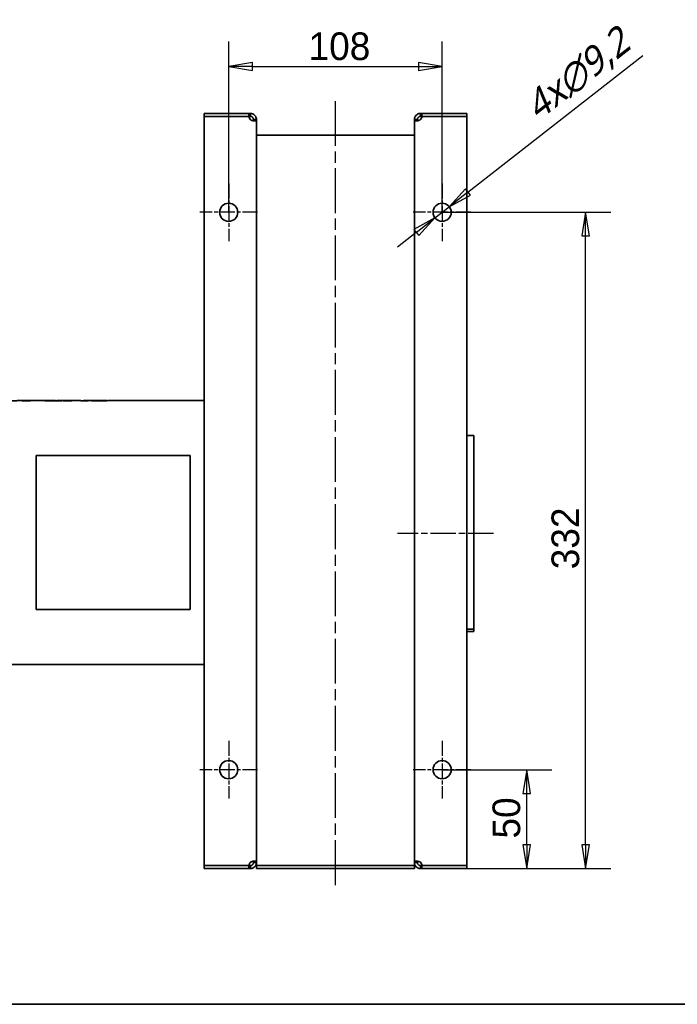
# Model space of a CAD drawing. Header units: millimetres. Extents: x 66 to 1674, y 20 to 1168.
# Tile 2 of 23: x 294 to 627, y 20 to 518. Entities that reach past the tile are written whole.
import ezdxf

# ---------------------------------------------------------------- set-up
doc = ezdxf.new("R2010")
doc.units = ezdxf.units.MM
doc.header["$LTSCALE"] = 4
doc.linetypes.add('CHAIN', pattern=[0.3543, 0.2362, -0.0295, 0.0591, -0.0295])
for name, color, linetype, lineweight, true_color in [('Krawędzie widoczne(ISO)', 7, 'Continuous', 35, 0x262659), ('Linia środkowa(ISO)', 7, 'Continuous', 25, 0x262659), ('Szkic(ISO)', 7, 'Continuous', 35, 0x262659), ('Wymiary(ISO)', 7, 'Continuous', 25, 0x262659), ('Znacznik środka(ISO)', 7, 'Continuous', 25, 0x262659)]:
    doc.layers.add(name, color=color, linetype=linetype, lineweight=lineweight, true_color=true_color)
doc.styles.add('STANDARDDużyTekst', font='txt')
doc.dimstyles.new('X.XXX mała tolerancja', dxfattribs={"dimscale": 4, "dimtxt": 3.5, "dimasz": 3, "dimexe": 3.175, "dimexo": 0, "dimgap": 0.762, "dimtad": 1, "dimtoh": 1, "dimdec": 1, "dimrnd": 1e-08, "dimtxsty": 'STANDARDDużyTekst', "dimblk": 'Filled-2', "dimcen": 0.09, "dimdle": 10, "dimclrd": 256, "dimclre": 256, "dimclrt": 7, "dimadec": 1, "dimazin": 2, "dimtfac": 0.714286, "dimtdec": 3, "dimtmove": 0, "dimatfit": 3, "dimfxl": 1, "dimtolj": 1, "dimlwd": 25, "dimlwe": 25, "dimarcsym": 0})

# ---------------------------------------------------------------- blocks, each defined once
blk = doc.blocks.new('Ramki Ramka A3')
at = {"layer": 'Szkic(ISO)'}
blk.add_line((415, 5), (25, 5), dxfattribs=at)
blk = doc.blocks.new('Filled-2')
at = {"color": 0}
for p, q in [((0, 0), (-1, 0.167)), ((-1, 0.167), (-1, -0.167)), ((-1, 0), (0, 0)), ((-1, -0.167), (0, 0))]:
    blk.add_line(p, q, dxfattribs=at)
at = {"color": 0, "flags": 128}
blk.add_lwpolyline([(-1, -0.167), (0, 0), (-1, 0.167), (-1, -0.167)], dxfattribs=at)
at = {"color": 0}
blk.add_solid([(-1, -0.167), (0, 0), (-1, 0.167), (-1, -0.167)], dxfattribs=at)
blk = doc.blocks.new('*D20')
at = {"layer": 'Defpoints', "color": 0, "linetype": 'Continuous', "transparency": 16777216}
for p in [(507.58, 494.41), (399.58, 420.69), (507.58, 420.69)]:
    blk.add_point(p, dxfattribs=at)
at = {"layer": 'Wymiary(ISO)', "color": 179, "linetype": 'Continuous', "lineweight": 25, "true_color": 0x262658, "transparency": 16777216}
for p, q in [((399.58, 420.69), (399.58, 507.11)), ((507.58, 420.69), (507.58, 507.11)), ((411.58, 494.41), (495.58, 494.41))]:
    blk.add_line(p, q, dxfattribs=at)
at = {"layer": 'Wymiary(ISO)', "color": 179, "linetype": 'Continuous', "lineweight": 25, "true_color": 0x262658, "transparency": 16777216, "xscale": 12, "yscale": 12, "zscale": 12, "rotation": 180}
blk.add_blockref('Filled-2', (399.58, 494.41), dxfattribs=at)
at = {"layer": 'Wymiary(ISO)', "color": 179, "linetype": 'Continuous', "lineweight": 25, "true_color": 0x262658, "transparency": 16777216, "xscale": 12, "yscale": 12, "zscale": 12}
blk.add_blockref('Filled-2', (507.58, 494.41), dxfattribs=at)
at = {"layer": 'Wymiary(ISO)', "color": 7, "linetype": 'Continuous', "lineweight": 25, "transparency": 16777216, "insert": (440, 511.7), "char_height": 14, "attachment_point": 1, "style": 'STANDARDDużyTekst'}
blk.add_mtext('\\A1;108', dxfattribs=at)
blk = doc.blocks.new('*D21')
at = {"layer": 'Defpoints', "color": 0, "linetype": 'Continuous', "transparency": 16777216}
for p in [(507.58, 138.69), (550.38, 138.69), (520.08, 88.69)]:
    blk.add_point(p, dxfattribs=at)
at = {"layer": 'Wymiary(ISO)', "color": 179, "linetype": 'Continuous', "lineweight": 25, "true_color": 0x262658, "transparency": 16777216}
for p, q in [((507.58, 138.69), (563.08, 138.69)), ((550.38, 100.69), (550.38, 126.69)), ((520.08, 88.69), (563.08, 88.69))]:
    blk.add_line(p, q, dxfattribs=at)
at = {"layer": 'Wymiary(ISO)', "color": 179, "linetype": 'Continuous', "lineweight": 25, "true_color": 0x262658, "transparency": 16777216, "xscale": 12, "yscale": 12, "zscale": 12}
for p, rotation in [((550.38, 138.69), 90), ((550.38, 88.69), 270)]:
    blk.add_blockref('Filled-2', p, dxfattribs=dict(at, rotation=rotation))
at = {"layer": 'Wymiary(ISO)', "color": 7, "linetype": 'Continuous', "lineweight": 25, "transparency": 16777216, "insert": (533.08, 103.86), "char_height": 14, "attachment_point": 1, "rotation": 90, "style": 'STANDARDDużyTekst'}
blk.add_mtext('\\A1;50', dxfattribs=at)
blk = doc.blocks.new('*D22')
at = {"layer": 'Defpoints', "color": 0, "linetype": 'Continuous', "transparency": 16777216}
for p in [(507.58, 420.69), (580.23, 420.69), (520.08, 88.69)]:
    blk.add_point(p, dxfattribs=at)
at = {"layer": 'Wymiary(ISO)', "color": 179, "linetype": 'Continuous', "lineweight": 25, "true_color": 0x262658, "transparency": 16777216}
for p, q in [((507.58, 420.69), (592.93, 420.69)), ((580.23, 100.69), (580.23, 408.69)), ((520.08, 88.69), (592.93, 88.69))]:
    blk.add_line(p, q, dxfattribs=at)
at = {"layer": 'Wymiary(ISO)', "color": 179, "linetype": 'Continuous', "lineweight": 25, "true_color": 0x262658, "transparency": 16777216, "xscale": 12, "yscale": 12, "zscale": 12}
for p, rotation in [((580.23, 420.69), 90), ((580.23, 88.69), 270)]:
    blk.add_blockref('Filled-2', p, dxfattribs=dict(at, rotation=rotation))
at = {"layer": 'Wymiary(ISO)', "color": 7, "linetype": 'Continuous', "lineweight": 25, "transparency": 16777216, "insert": (562.94, 240.08), "char_height": 14, "attachment_point": 1, "rotation": 90, "style": 'STANDARDDużyTekst'}
blk.add_mtext('\\A1;332', dxfattribs=at)
blk = doc.blocks.new('*D31')
at = {"layer": 'Defpoints', "color": 0, "linetype": 'Continuous', "transparency": 16777216}
for p in [(511.2, 423.52), (503.95, 417.85)]:
    blk.add_point(p, dxfattribs=at)
at = {"layer": 'Wymiary(ISO)', "color": 179, "linetype": 'Continuous', "lineweight": 25, "true_color": 0x262658, "transparency": 16777216}
for p, q in [((520.66, 430.91), (609.08, 500)), ((503.95, 417.85), (511.2, 423.52)), ((494.5, 410.46), (485.04, 403.08))]:
    blk.add_line(p, q, dxfattribs=at)
at = {"layer": 'Wymiary(ISO)', "color": 179, "linetype": 'Continuous', "lineweight": 25, "true_color": 0x262658, "transparency": 16777216, "xscale": 12, "yscale": 12, "zscale": 12}
for p, rotation in [((511.2, 423.52), 218.0055642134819), ((503.95, 417.85), 38.00556421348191)]:
    blk.add_blockref('Filled-2', p, dxfattribs=dict(at, rotation=rotation))
at = {"layer": 'Wymiary(ISO)', "color": 7, "linetype": 'Continuous', "lineweight": 25, "transparency": 16777216, "insert": (547.56, 477.65), "char_height": 14, "attachment_point": 1, "rotation": 38.0056, "style": 'STANDARDDużyTekst'}
blk.add_mtext('\\A1;\\fTrebuchet MS|b0|i1;\\H14.0000;4x∅9,2', dxfattribs=at)

msp = doc.modelspace()

# ---------------------------------------------------------------- linework, layer by layer
at = {"layer": 'Krawędzie widoczne(ISO)'}
for p, q in [((387.077, 470.685), (409.791, 470.685)), ((387.077, 469.185), (387.077, 470.685)), ((409.791, 469.185), (387.077, 469.185)), ((387.077, 469.085), (409.791, 469.085)), ((387.077, 90.285), (387.077, 469.085)), ((409.791, 470.685), (410.577, 470.685)), ((409.791, 469.185), (409.791, 470.685)), ((410.577, 469.185), (409.791, 469.185)), ((410.577, 470.685), (410.577, 469.806)), ((410.577, 469.806), (410.577, 469.185)), ((496.577, 470.685), (497.363, 470.685)), ((496.577, 469.806), (496.577, 470.685)), ((496.577, 469.185), (496.577, 469.806)), ((497.363, 469.185), (496.577, 469.185)), ((497.363, 470.685), (520.077, 470.685)), ((497.363, 470.685), (497.363, 469.185)), ((520.077, 469.185), (497.363, 469.185)), ((497.363, 469.085), (520.077, 469.085)), ((520.077, 470.685), (520.077, 469.185)), ((520.077, 469.085), (520.077, 90.285)), ((412.077, 467.546), (412.077, 467.685)), ((412.077, 467.685), (412.697, 467.685)), ((412.697, 467.546), (412.077, 467.546)), ((412.697, 467.685), (413.577, 467.685)), ((413.577, 467.546), (412.697, 467.546)), ((413.577, 467.685), (413.577, 467.546)), ((413.577, 467.546), (413.577, 91.825)), ((493.577, 467.546), (493.577, 467.685)), ((493.577, 467.685), (494.456, 467.685)), ((493.577, 91.825), (493.577, 467.546)), ((494.456, 467.546), (493.577, 467.546)), ((494.456, 467.685), (495.077, 467.685)), ((495.077, 467.546), (494.456, 467.546)), ((495.077, 467.685), (495.077, 467.546)), ((413.577, 459.656), (493.577, 459.656)), ((294.16, 325.485), (295.854, 325.485)), ((295.072, 325.277), (295.072, 325.254)), ((297.646, 325.485), (297.646, 325.465)), ((297.661, 325.485), (299.468, 325.485)), ((298.92, 325.47), (298.92, 325.366)), ((299.165, 325.48), (299.165, 325.378)), ((301.606, 325.485), (310.954, 325.485)), ((314.615, 325.277), (306.575, 325.277)), ((307.335, 325.436), (307.335, 325.277)), ((307.335, 325.436), (307.597, 325.436)), ((307.58, 325.42), (307.58, 325.277)), ((309.631, 325.325), (309.631, 325.277)), ((311.853, 325.325), (311.853, 325.277)), ((311.968, 325.375), (311.968, 325.352)), ((313.178, 325.485), (318.598, 325.485)), ((315.121, 325.436), (315.407, 325.436)), ((315.121, 325.436), (315.121, 325.391)), ((319.288, 325.277), (315.783, 325.277)), ((315.873, 325.298), (315.873, 325.277)), ((319.615, 325.375), (319.615, 325.313)), ((319.615, 325.317), (319.655, 325.317)), ((319.786, 325.391), (319.786, 325.331)), ((320.804, 325.485), (322.227, 325.485)), ((322.914, 325.485), (324.192, 325.485)), ((328.332, 325.277), (324.762, 325.277)), ((325.489, 325.317), (325.791, 325.317)), ((325.489, 325.317), (325.489, 325.277)), ((325.791, 325.317), (325.791, 325.277)), ((326.304, 325.485), (327.767, 325.485)), ((326.706, 325.382), (326.706, 325.277)), ((327.041, 325.337), (327.041, 325.277)), ((328.334, 325.485), (330.464, 325.485)), ((330.366, 325.259), (330.097, 325.259)), ((334.713, 325.485), (330.407, 325.485)), ((330.481, 325.485), (330.481, 325.485)), ((330.783, 325.446), (330.783, 325.285)), ((330.783, 325.446), (331.044, 325.446)), ((331.044, 325.446), (331.044, 325.287)), ((334.77, 325.485), (337.849, 325.485)), ((337.981, 325.47), (337.981, 325.368)), ((340.304, 325.485), (387.077, 325.485)), ((523.577, 307.685), (520.077, 307.685)), ((523.577, 209.705), (523.577, 307.685)), ((302.077, 297.685), (302.077, 219.685)), ((380.077, 297.685), (302.077, 297.685)), ((380.077, 219.685), (380.077, 297.685)), ((302.077, 219.685), (380.077, 219.685)), ((520.077, 209.705), (523.577, 209.705)), ((523.577, 208.618), (523.577, 209.705)), ((523.577, 208.618), (520.077, 208.618)), ((286.182, 191.885), (298.096, 191.885)), ((298.507, 191.903), (298.507, 191.922)), ((299.531, 191.885), (313.071, 191.885)), ((299.913, 191.931), (300.279, 191.931)), ((314.161, 191.887), (314.161, 191.893)), ((314.29, 191.885), (337.184, 191.885)), ((314.344, 191.896), (314.664, 191.896)), ((338.841, 191.89), (338.841, 191.927)), ((339.039, 191.885), (341.738, 191.885)), ((341.54, 191.89), (341.54, 191.919)), ((341.769, 191.886), (341.769, 191.918)), ((341.965, 191.886), (341.769, 191.886)), ((341.965, 191.886), (341.965, 191.92)), ((342.026, 191.885), (387.077, 191.885)), ((342.37, 191.931), (342.631, 191.931)), ((409.791, 90.285), (387.077, 90.285)), ((387.077, 90.185), (409.791, 90.185)), ((387.077, 88.685), (387.077, 90.185)), ((409.791, 90.185), (410.577, 90.185)), ((409.791, 88.685), (409.791, 90.185)), ((410.577, 90.185), (410.577, 89.565)), ((412.077, 91.685), (412.077, 91.825)), ((412.077, 91.825), (412.697, 91.825)), ((412.697, 91.685), (412.077, 91.685)), ((412.697, 91.825), (413.577, 91.825)), ((413.577, 91.685), (412.697, 91.685)), ((413.577, 91.825), (413.577, 91.685)), ((413.577, 91.685), (413.577, 90.186)), ((413.577, 90.186), (493.577, 90.186)), ((413.577, 88.686), (413.577, 90.186)), ((493.577, 91.685), (493.577, 91.825)), ((493.577, 91.825), (494.456, 91.825)), ((493.577, 91.685), (493.577, 90.186)), ((494.456, 91.685), (493.577, 91.685)), ((493.577, 90.186), (493.577, 88.686)), ((494.456, 91.825), (495.077, 91.825)), ((495.077, 91.685), (494.456, 91.685)), ((495.077, 91.825), (495.077, 91.685)), ((496.577, 90.185), (497.363, 90.185)), ((496.577, 89.565), (496.577, 90.185)), ((520.077, 90.285), (497.363, 90.285)), ((497.363, 90.185), (520.077, 90.185)), ((497.363, 90.185), (497.363, 88.685)), ((520.077, 90.185), (520.077, 88.685)), ((409.791, 88.685), (387.077, 88.685)), ((410.577, 88.685), (409.791, 88.685)), ((410.577, 89.565), (410.577, 88.685)), ((413.577, 88.685), (413.577, 88.686)), ((493.577, 88.686), (413.577, 88.686)), ((493.577, 88.685), (413.577, 88.685)), ((493.577, 88.685), (493.577, 88.686)), ((496.577, 88.685), (496.577, 89.565)), ((497.363, 88.685), (496.577, 88.685)), ((520.077, 88.685), (497.363, 88.685))]:
    msp.add_line(p, q, dxfattribs=at)
for centre in [(399.577, 420.685), (507.577, 420.685), (399.577, 138.685), (507.577, 138.685)]:
    msp.add_circle(centre, 4.6, dxfattribs=at)
for centre, start, end in [((412.273, 469.382), 186.81039, 227.26691), ((494.88, 469.382), 312.73309, 353.18961), ((412.273, 89.989), 132.73309, 173.18961), ((494.88, 89.989), 6.81039, 47.26691)]:
    msp.add_arc(centre, 2.5, start, end, dxfattribs=at)
for centre, major_axis, ratio, start_param, end_param in [((308.06, 258.685), (0, -66.8), 0.2818182, 3.1800854, 3.2205183), ((310.954, 258.685), (0, -66.8), 0.2863341, 3.0979959, 3.2108296), ((313.178, 258.685), (0, 66.8), 0.286645, 0, 0.069237), ((316.163, 258.685), (0, 66.8), 0.2939394, 0.0384928, 0.0789256), ((317.539, 258.685), (0, -66.8), 0.3333333, 3.2164703, 3.2205183), ((318.598, 258.685), (0, -66.8), 0.2844388, 3.0975062, 3.1934303), ((322.914, 258.685), (0, 66.8), 0.6884661, 0, 0.0789256), ((322.227, 258.685), (0, -66.8), 0.6890424, 3.134133, 3.1946551), ((320.804, 258.685), (0, 66.8), 0.2871537, 0, 0.0530624), ((324.192, 258.685), (0, -66.8), 0.1082045, 3.062667, 3.1415927), ((322.227, 258.685), (0, -66.8), 0.6890424, 3.0706764, 3.0909423), ((326.304, 258.685), (0, 66.8), 0.1084221, 6.2276732, 6.3541016), ((327.767, 258.685), (0, -66.8), 0.2862408, 3.1268722, 3.1971047), ((328.334, 258.685), (0, 66.8), 0.2906077, 0, 0.0666627), ((330.088, 258.685), (0, 66.8), 0.3333333, 0.0748776, 0.0789256), ((331.271, 258.685), (0, -66.8), 0.2137405, 3.1758019, 3.223954), ((330.464, 258.685), (0, -66.8), 0.2727273, 3.1406939, 3.14473), ((334.77, 258.685), (0, 66.8), 0.2727273, 0, 0.0031373), ((297.404, 258.685), (0, -66.8), 0.2285714, 0.0281942, 0.0316202), ((285.763, 258.685), (-383.481, 0), 0.1741935, 1.6024166, 1.6077032), ((298.096, 258.685), (0, -66.8), 0.3125, 0, 0.0112638), ((299.531, 258.685), (0, 66.8), 0.3032706, 3.1074839, 3.1784996), ((314.29, 258.685), (0, 66.8), 0.3130081, 3.13544, 3.1595105), ((342.026, 258.685), (0, 66.8), 0.2457831, 3.1378861, 3.1784996)]:
    msp.add_ellipse(centre, major_axis=major_axis, ratio=ratio, start_param=start_param, end_param=end_param, dxfattribs=at)
for points, knots in [([(410.577, 470.685), (410.777, 470.685), (410.977, 470.667), (411.399, 470.578), (411.607, 470.512), (412.105, 470.287), (412.383, 470.104), (412.868, 469.65), (413.07, 469.385), (413.345, 468.87), (413.434, 468.633), (413.564, 468.096), (413.577, 467.858), (413.577, 467.685)], [-0.32528867, -0.32528867, -0.32528867, -0.32528867, -0.28033389, -0.28033389, -0.23700639, -0.23700639, -0.17419799, -0.17419799, -0.11142726, -0.11142726, -0.06180457, -0.06180457, 0, 0, 0, 0]), ([(412.077, 467.685), (412.077, 467.726), (412.075, 467.77), (412.067, 467.858), (412.062, 467.902), (412.041, 468.019), (412.02, 468.11), (411.958, 468.273), (411.932, 468.331), (411.846, 468.492), (411.777, 468.593), (411.611, 468.779), (411.518, 468.859), (411.311, 469), (411.2, 469.055), (411.047, 469.11), (411.004, 469.124), (410.895, 469.153), (410.829, 469.165), (410.734, 469.178), (410.702, 469.18), (410.638, 469.184), (410.607, 469.185), (410.577, 469.185)], [0, 0, 0, 0, 0.02019304, 0.02019304, 0.03944596, 0.03944596, 0.06879142, 0.06879142, 0.0847965, 0.0847965, 0.11342535, 0.11342535, 0.14163414, 0.14163414, 0.1720975, 0.1720975, 0.18446606, 0.18446606, 0.20422918, 0.20422918, 0.21507142, 0.21507142, 0.22630583, 0.22630583, 0.22630583, 0.22630583]), ([(493.577, 467.685), (493.577, 467.885), (493.595, 468.085), (493.684, 468.508), (493.75, 468.716), (493.975, 469.214), (494.158, 469.491), (494.612, 469.976), (494.877, 470.179), (495.392, 470.454), (495.629, 470.542), (496.166, 470.673), (496.404, 470.685), (496.577, 470.685)], [0, 0, 0, 0, 0.07164926, 0.07164926, 0.14070497, 0.14070497, 0.24080947, 0.24080947, 0.34085395, 0.34085395, 0.41994297, 0.41994297, 0.51844757, 0.51844757, 0.51844757, 0.51844757]), ([(496.577, 469.185), (496.536, 469.185), (496.492, 469.184), (496.404, 469.176), (496.36, 469.17), (496.243, 469.149), (496.152, 469.128), (495.99, 469.067), (495.931, 469.041), (495.77, 468.955), (495.669, 468.886), (495.483, 468.72), (495.403, 468.627), (495.262, 468.42), (495.207, 468.308), (495.152, 468.156), (495.138, 468.113), (495.109, 468.003), (495.097, 467.938), (495.085, 467.842), (495.082, 467.81), (495.078, 467.747), (495.077, 467.715), (495.077, 467.685)], [-0.29886256, -0.29886256, -0.29886256, -0.29886256, -0.27219535, -0.27219535, -0.24676968, -0.24676968, -0.20801567, -0.20801567, -0.18687914, -0.18687914, -0.1490715, -0.1490715, -0.11181858, -0.11181858, -0.07158825, -0.07158825, -0.05525416, -0.05525416, -0.02915473, -0.02915473, -0.01483631, -0.01483631, 0, 0, 0, 0]), ([(413.577, 467.546), (413.577, 467.415), (413.558, 467.308), (413.469, 467.129), (413.403, 467.06), (413.178, 466.93), (412.995, 466.89), (412.542, 466.876), (412.276, 466.903), (411.761, 467.014), (411.524, 467.084), (410.987, 467.297), (410.749, 467.433), (410.577, 467.546)], [0, 0, 0, 0, 0.07164926, 0.07164926, 0.14070497, 0.14070497, 0.24080947, 0.24080947, 0.34085395, 0.34085395, 0.41994297, 0.41994297, 0.51844757, 0.51844757, 0.51844757, 0.51844757]), ([(411.918, 466.98), (411.944, 467.005), (411.967, 467.033), (412.002, 467.093), (412.015, 467.122), (412.044, 467.206), (412.057, 467.263), (412.069, 467.359), (412.072, 467.394), (412.076, 467.467), (412.077, 467.506), (412.077, 467.546)], [-0.090750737, -0.090750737, -0.090750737, -0.090750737, -0.071588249, -0.071588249, -0.05525416, -0.05525416, -0.029154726, -0.029154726, -0.014836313, -0.014836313, 0, 0, 0, 0]), ([(496.577, 467.546), (496.377, 467.415), (496.177, 467.308), (495.754, 467.129), (495.546, 467.06), (495.048, 466.93), (494.771, 466.89), (494.286, 466.876), (494.083, 466.903), (493.808, 467.014), (493.72, 467.084), (493.589, 467.297), (493.577, 467.433), (493.577, 467.546)], [-0.32528867, -0.32528867, -0.32528867, -0.32528867, -0.28033389, -0.28033389, -0.23700639, -0.23700639, -0.17419799, -0.17419799, -0.11142726, -0.11142726, -0.06180457, -0.06180457, 0, 0, 0, 0]), ([(495.077, 467.546), (495.077, 467.492), (495.078, 467.438), (495.086, 467.341), (495.092, 467.298), (495.113, 467.192), (495.134, 467.12), (495.191, 467.028), (495.211, 467.002), (495.235, 466.98)], [0, 0, 0, 0, 0.020193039, 0.020193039, 0.039445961, 0.039445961, 0.068791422, 0.068791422, 0.081808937, 0.081808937, 0.081808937, 0.081808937]), ([(293.781, 325.473), (293.639, 325.465), (293.475, 325.454), (292.933, 325.413), (292.573, 325.384), (291.665, 325.316), (291.284, 325.295), (290.88, 325.278), (290.662, 325.271), (290.251, 325.263), (290.065, 325.261), (289.876, 325.261)], [0, 0, 0, 0, 0.127424, 0.127424, 0.3674972, 0.3674972, 0.7761183, 0.7761183, 1.2021852, 1.2021852, 1.5454503, 1.5454503, 1.5454503, 1.5454503]), ([(295.072, 325.277), (295.431, 325.285), (295.773, 325.296), (296.451, 325.323), (296.772, 325.339), (297.066, 325.356)], [0, 0, 0, 0, 0.11153261, 0.11153261, 0.2321087, 0.2321087, 0.2321087, 0.2321087]), ([(297.156, 325.293), (296.846, 325.283), (296.526, 325.275), (295.828, 325.261), (295.451, 325.256), (295.072, 325.254)], [0, 0, 0, 0, 0.10132233, 0.10132233, 0.21540285, 0.21540285, 0.21540285, 0.21540285]), ([(297.736, 325.465), (297.485, 325.465), (297.24, 325.466), (296.799, 325.47), (296.613, 325.473), (296.314, 325.478), (296.23, 325.48), (296.048, 325.483), (295.947, 325.485), (295.872, 325.485), (295.862, 325.485), (295.854, 325.485)], [0, 0, 0, 0, 0.07522435, 0.07522435, 0.14345294, 0.14345294, 0.20013309, 0.20013309, 0.46237957, 0.46237957, 0.50415591, 0.50415591, 0.50415591, 0.50415591]), ([(297.066, 325.356), (297.385, 325.375), (297.671, 325.394), (298.32, 325.436), (298.646, 325.458), (298.92, 325.47)], [0, 0, 0, 0, 0.13126454, 0.13126454, 0.33222017, 0.33222017, 0.33222017, 0.33222017]), ([(301.606, 325.485), (301.591, 325.485), (301.575, 325.485), (301.418, 325.484), (301.258, 325.479), (300.753, 325.461), (300.246, 325.432), (299.056, 325.372), (298.229, 325.328), (297.156, 325.293)], [0.1944553, 0.1944553, 0.1944553, 0.1944553, 0.2109111, 0.2109111, 0.3518654, 0.3518654, 0.8731657, 0.8731657, 1.3173046, 1.3173046, 1.3173046, 1.3173046]), ([(297.661, 325.485), (297.673, 325.485), (297.693, 325.485), (297.771, 325.484), (297.847, 325.483), (297.948, 325.482)], [0.024108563, 0.024108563, 0.024108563, 0.024108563, 0.051191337, 0.051191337, 0.09907453, 0.09907453, 0.09907453, 0.09907453]), ([(298.92, 325.47), (298.713, 325.469), (298.496, 325.468), (298.103, 325.466), (297.917, 325.465), (297.736, 325.465)], [0, 0, 0, 0, 0.06557936, 0.06557936, 0.12003453, 0.12003453, 0.12003453, 0.12003453]), ([(297.948, 325.482), (298.018, 325.481), (298.101, 325.48), (298.246, 325.479), (298.296, 325.479), (298.402, 325.479), (298.457, 325.478), (298.512, 325.478)], [0, 0, 0, 0, 0.033016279, 0.033016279, 0.049258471, 0.049258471, 0.065747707, 0.065747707, 0.065747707, 0.065747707]), ([(298.512, 325.478), (298.607, 325.478), (298.708, 325.479), (298.923, 325.479), (299.047, 325.48), (299.165, 325.48)], [0, 0, 0, 0, 0.028607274, 0.028607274, 0.065490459, 0.065490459, 0.065490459, 0.065490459]), ([(299.468, 325.485), (299.52, 325.485), (299.57, 325.485), (299.757, 325.481), (299.881, 325.473), (299.991, 325.46)], [0.08997179, 0.08997179, 0.08997179, 0.08997179, 0.13911834, 0.13911834, 0.28072046, 0.28072046, 0.28072046, 0.28072046]), ([(299.991, 325.46), (300.055, 325.453), (300.112, 325.443), (300.157, 325.431), (300.162, 325.43), (300.166, 325.428)], [0, 0, 0, 0, 0.083400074, 0.083400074, 0.093049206, 0.093049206, 0.093049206, 0.093049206]), ([(307.597, 325.436), (307.592, 325.433), (307.587, 325.431), (307.582, 325.425), (307.58, 325.423), (307.58, 325.42)], [0, 0, 0, 0, 0.019921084, 0.019921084, 0.037452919, 0.037452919, 0.037452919, 0.037452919]), ([(307.58, 325.42), (307.58, 325.41), (307.613, 325.398), (307.767, 325.377), (307.864, 325.368), (308.088, 325.354), (308.23, 325.347), (308.805, 325.331), (309.218, 325.327), (309.631, 325.325)], [0, 0, 0, 0, 0.07046411, 0.07046411, 0.12488656, 0.12488656, 0.16674053, 0.16674053, 0.22630969, 0.22630969, 0.22630969, 0.22630969]), ([(311.788, 325.422), (311.837, 325.415), (311.886, 325.406), (311.947, 325.39), (311.968, 325.382), (311.968, 325.375)], [0, 0, 0, 0, 0.052837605, 0.052837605, 0.094024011, 0.094024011, 0.094024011, 0.094024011]), ([(311.853, 325.325), (312.38, 325.327), (312.911, 325.333), (313.725, 325.357), (314.029, 325.37), (314.64, 325.403), (314.901, 325.421), (315.121, 325.436)], [0, 0, 0, 0, 0.15813098, 0.15813098, 0.26739051, 0.26739051, 0.37844816, 0.37844816, 0.37844816, 0.37844816]), ([(315.873, 325.298), (316.12, 325.298), (316.381, 325.3), (316.771, 325.311), (316.899, 325.316), (317.105, 325.329), (317.19, 325.337), (317.413, 325.362), (317.529, 325.381), (317.613, 325.396)], [0, 0, 0, 0, 0.07416657, 0.07416657, 0.12425862, 0.12425862, 0.17370548, 0.17370548, 0.28117565, 0.28117565, 0.28117565, 0.28117565]), ([(319.435, 325.42), (319.484, 325.413), (319.533, 325.405), (319.594, 325.389), (319.615, 325.381), (319.615, 325.375)], [0, 0, 0, 0, 0.051550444, 0.051550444, 0.091618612, 0.091618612, 0.091618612, 0.091618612]), ([(327.041, 325.337), (327.221, 325.324), (327.398, 325.313), (327.617, 325.305), (327.71, 325.302), (328.065, 325.299), (328.254, 325.298), (328.422, 325.298)], [0, 0, 0, 0, 0.0804672, 0.0804672, 0.10623879, 0.10623879, 0.12914022, 0.12914022, 0.12914022, 0.12914022]), ([(330.979, 325.288), (330.901, 325.288), (330.826, 325.286), (330.681, 325.282), (330.615, 325.279), (330.485, 325.27), (330.422, 325.265), (330.366, 325.259)], [0, 0, 0, 0, 0.023420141, 0.023420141, 0.046787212, 0.046787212, 0.073830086, 0.073830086, 0.073830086, 0.073830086]), ([(330.481, 325.485), (330.671, 325.485), (330.859, 325.485), (331.035, 325.485), (331.057, 325.485), (331.078, 325.485)], [0, 0, 0, 0, 0.057140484, 0.057140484, 0.06528708, 0.06528708, 0.06528708, 0.06528708]), ([(331.584, 325.279), (331.467, 325.282), (331.332, 325.284), (331.134, 325.287), (331.045, 325.288), (330.979, 325.288)], [0, 0, 0, 0, 0.036065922, 0.036065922, 0.059925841, 0.059925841, 0.059925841, 0.059925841]), ([(331.044, 325.446), (331.066, 325.428), (331.149, 325.402), (331.475, 325.361), (331.62, 325.349), (331.961, 325.329), (332.171, 325.32), (332.685, 325.307), (332.985, 325.304), (333.283, 325.304)], [0, 0, 0, 0, 0.16208614, 0.16208614, 0.2587359, 0.2587359, 0.36997048, 0.36997048, 0.50368911, 0.50368911, 0.50368911, 0.50368911]), ([(332.54, 325.262), (332.426, 325.264), (332.276, 325.266), (331.979, 325.272), (331.769, 325.276), (331.584, 325.279)], [0, 0, 0, 0, 0.034392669, 0.034392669, 0.093079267, 0.093079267, 0.093079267, 0.093079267]), ([(333.348, 325.259), (333.209, 325.259), (333.069, 325.259), (332.8, 325.26), (332.669, 325.261), (332.54, 325.262)], [0, 0, 0, 0, 0.041836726, 0.041836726, 0.0809267, 0.0809267, 0.0809267, 0.0809267]), ([(333.283, 325.304), (333.567, 325.304), (333.846, 325.307), (334.794, 325.325), (335.324, 325.35), (336.03, 325.384), (336.397, 325.407), (336.968, 325.443), (337.308, 325.465), (337.67, 325.482), (337.755, 325.485), (337.83, 325.485), (337.84, 325.485), (337.849, 325.485)], [0, 0, 0, 0, 0.0852658, 0.0852658, 0.294871, 0.294871, 0.6397385, 0.6397385, 0.9343474, 0.9343474, 1.0542569, 1.0542569, 1.0723919, 1.0723919, 1.0723919, 1.0723919]), ([(337.817, 325.361), (337.323, 325.339), (336.795, 325.318), (335.738, 325.287), (335.231, 325.275), (334.259, 325.262), (333.805, 325.259), (333.348, 325.259)], [0, 0, 0, 0, 0.18294896, 0.18294896, 0.34186582, 0.34186582, 0.47877057, 0.47877057, 0.47877057, 0.47877057]), ([(334.036, 325.485), (334.073, 325.485), (334.105, 325.485), (334.215, 325.485), (334.314, 325.485), (334.521, 325.485), (334.639, 325.485), (334.753, 325.485)], [0.06373128, 0.06373128, 0.06373128, 0.06373128, 0.08218578, 0.08218578, 0.16159906, 0.16159906, 0.2545173, 0.2545173, 0.2545173, 0.2545173]), ([(340.304, 325.485), (340.273, 325.485), (340.217, 325.483), (339.94, 325.469), (339.617, 325.45), (338.788, 325.407), (338.323, 325.384), (337.817, 325.361)], [0.06025517, 0.06025517, 0.06025517, 0.06025517, 0.15523819, 0.15523819, 0.3683952, 0.3683952, 0.55652751, 0.55652751, 0.55652751, 0.55652751]), ([(337.849, 325.485), (337.891, 325.485), (337.924, 325.484), (337.969, 325.479), (337.981, 325.476), (337.981, 325.47)], [1.07239185, 1.07239185, 1.07239185, 1.07239185, 1.15870647, 1.15870647, 1.25173604, 1.25173604, 1.25173604, 1.25173604]), ([(298.069, 191.912), (298.034, 191.912), (297.997, 191.912), (297.919, 191.912), (297.876, 191.912), (297.834, 191.912)], [0, 0, 0, 0, 0.010690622, 0.010690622, 0.02343122, 0.02343122, 0.02343122, 0.02343122]), ([(298.507, 191.903), (298.507, 191.904), (298.5, 191.905), (298.469, 191.907), (298.446, 191.908), (298.389, 191.91), (298.348, 191.911), (298.253, 191.912), (298.22, 191.912), (298.147, 191.912), (298.108, 191.912), (298.069, 191.912)], [0, 0, 0, 0, 0.012289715, 0.012289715, 0.024435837, 0.024435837, 0.036968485, 0.036968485, 0.043518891, 0.043518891, 0.050701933, 0.050701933, 0.050701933, 0.050701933]), ([(298.331, 191.89), (298.379, 191.891), (298.429, 191.894), (298.487, 191.899), (298.507, 191.901), (298.507, 191.903)], [0, 0, 0, 0, 0.047494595, 0.047494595, 0.080826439, 0.080826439, 0.080826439, 0.080826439]), ([(320.997, 191.904), (320.997, 191.907), (321.017, 191.91), (321.104, 191.916), (321.164, 191.919), (321.325, 191.925), (321.417, 191.927), (321.57, 191.929), (321.625, 191.93), (321.74, 191.931), (321.8, 191.931), (321.86, 191.931)], [0, 0, 0, 0, 0.03497376, 0.03497376, 0.06760082, 0.06760082, 0.10460428, 0.10460428, 0.12413989, 0.12413989, 0.14450839, 0.14450839, 0.14450839, 0.14450839]), ([(321.86, 191.889), (321.747, 191.889), (321.638, 191.89), (321.435, 191.891), (321.347, 191.891), (321.194, 191.893), (321.119, 191.895), (321.044, 191.898), (321.026, 191.899), (321.003, 191.902), (320.997, 191.903), (320.997, 191.904)], [0, 0, 0, 0, 0.03387686, 0.03387686, 0.06606744, 0.06606744, 0.09717483, 0.09717483, 0.11128984, 0.11128984, 0.12592989, 0.12592989, 0.12592989, 0.12592989]), ([(321.86, 191.931), (321.977, 191.931), (322.091, 191.93), (322.297, 191.927), (322.384, 191.925), (322.541, 191.92), (322.612, 191.917), (322.684, 191.912), (322.701, 191.911), (322.724, 191.907), (322.73, 191.906), (322.73, 191.904)], [0, 0, 0, 0, 0.03505946, 0.03505946, 0.06705207, 0.06705207, 0.10048151, 0.10048151, 0.11643639, 0.11643639, 0.13303191, 0.13303191, 0.13303191, 0.13303191]), ([(322.73, 191.904), (322.73, 191.902), (322.71, 191.899), (322.624, 191.895), (322.564, 191.894), (322.431, 191.892), (322.338, 191.891), (322.153, 191.89), (322.097, 191.89), (321.981, 191.889), (321.921, 191.889), (321.86, 191.889)], [0, 0, 0, 0, 0.03461448, 0.03461448, 0.06703603, 0.06703603, 0.09221726, 0.09221726, 0.10237159, 0.10237159, 0.11292259, 0.11292259, 0.11292259, 0.11292259]), ([(337.167, 191.886), (337.167, 191.887), (337.215, 191.89), (337.418, 191.897), (337.563, 191.902), (337.831, 191.909), (337.947, 191.912), (338.313, 191.92), (338.554, 191.924), (339.102, 191.93), (339.403, 191.931), (339.703, 191.931)], [0, 0, 0, 0, 0.08009339, 0.08009339, 0.15793405, 0.15793405, 0.19710049, 0.19710049, 0.25609503, 0.25609503, 0.32158722, 0.32158722, 0.32158722, 0.32158722]), ([(337.383, 191.889), (337.312, 191.887), (337.258, 191.886), (337.205, 191.886), (337.192, 191.885), (337.184, 191.885)], [0, 0, 0, 0, 0.050024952, 0.050024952, 0.072617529, 0.072617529, 0.072617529, 0.072617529]), ([(339.991, 191.913), (339.847, 191.913), (339.708, 191.912), (339.444, 191.909), (339.327, 191.907), (339.135, 191.903), (339.018, 191.9), (338.905, 191.895), (338.881, 191.894), (338.848, 191.892), (338.841, 191.891), (338.841, 191.89)], [0, 0, 0, 0, 0.04315865, 0.04315865, 0.08591781, 0.08591781, 0.12233187, 0.12233187, 0.13667491, 0.13667491, 0.15119193, 0.15119193, 0.15119193, 0.15119193]), ([(338.841, 191.89), (338.841, 191.887), (338.883, 191.886), (338.986, 191.885), (339.012, 191.885), (339.039, 191.885)], [0, 0, 0, 0, 0.064164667, 0.064164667, 0.082998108, 0.082998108, 0.082998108, 0.082998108]), ([(339.703, 191.931), (339.899, 191.931), (340.107, 191.93), (340.551, 191.927), (340.811, 191.925), (341.056, 191.923)], [0, 0, 0, 0, 0.05865092, 0.05865092, 0.13518734, 0.13518734, 0.13518734, 0.13518734]), ([(341.54, 191.89), (341.423, 191.893), (341.268, 191.897), (340.903, 191.905), (340.728, 191.908), (340.466, 191.911), (340.374, 191.912), (340.184, 191.913), (340.088, 191.913), (339.991, 191.913)], [0, 0, 0, 0, 0.08604922, 0.08604922, 0.15181138, 0.15181138, 0.18548815, 0.18548815, 0.21930455, 0.21930455, 0.21930455, 0.21930455]), ([(341.056, 191.923), (341.188, 191.922), (341.338, 191.92), (341.564, 191.919), (341.665, 191.918), (341.743, 191.918)], [0, 0, 0, 0, 0.040945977, 0.040945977, 0.068757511, 0.068757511, 0.068757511, 0.068757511]), ([(341.738, 191.885), (341.722, 191.885), (341.703, 191.886), (341.645, 191.887), (341.6, 191.888), (341.54, 191.89)], [0.024687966, 0.024687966, 0.024687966, 0.024687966, 0.057261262, 0.057261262, 0.103567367, 0.103567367, 0.103567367, 0.103567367]), ([(341.743, 191.918), (341.829, 191.918), (341.913, 191.919), (342.05, 191.921), (342.104, 191.922), (342.238, 191.926), (342.309, 191.928), (342.37, 191.931)], [0, 0, 0, 0, 0.025841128, 0.025841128, 0.044689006, 0.044689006, 0.066529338, 0.066529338, 0.066529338, 0.066529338]), ([(410.577, 91.825), (410.777, 91.956), (410.977, 92.063), (411.399, 92.242), (411.607, 92.311), (412.105, 92.44), (412.383, 92.481), (412.868, 92.495), (413.07, 92.468), (413.345, 92.357), (413.434, 92.287), (413.564, 92.074), (413.577, 91.938), (413.577, 91.825)], [-0.32528867, -0.32528867, -0.32528867, -0.32528867, -0.28033389, -0.28033389, -0.23700639, -0.23700639, -0.17419799, -0.17419799, -0.11142726, -0.11142726, -0.06180457, -0.06180457, 0, 0, 0, 0]), ([(410.577, 90.185), (410.617, 90.185), (410.662, 90.187), (410.75, 90.195), (410.793, 90.2), (410.911, 90.221), (411.002, 90.242), (411.164, 90.304), (411.222, 90.33), (411.384, 90.416), (411.485, 90.485), (411.67, 90.651), (411.751, 90.744), (411.891, 90.951), (411.946, 91.062), (412.002, 91.215), (412.015, 91.258), (412.044, 91.367), (412.057, 91.433), (412.069, 91.528), (412.072, 91.56), (412.076, 91.624), (412.077, 91.655), (412.077, 91.685)], [-0.29886256, -0.29886256, -0.29886256, -0.29886256, -0.27219535, -0.27219535, -0.24676968, -0.24676968, -0.20801567, -0.20801567, -0.18687914, -0.18687914, -0.1490715, -0.1490715, -0.11181858, -0.11181858, -0.07158825, -0.07158825, -0.05525416, -0.05525416, -0.02915473, -0.02915473, -0.01483631, -0.01483631, 0, 0, 0, 0]), ([(413.577, 91.685), (413.577, 91.485), (413.558, 91.285), (413.469, 90.863), (413.403, 90.655), (413.178, 90.157), (412.995, 89.88), (412.542, 89.394), (412.276, 89.192), (411.761, 88.917), (411.524, 88.828), (410.987, 88.698), (410.749, 88.685), (410.577, 88.685)], [0, 0, 0, 0, 0.07164926, 0.07164926, 0.14070497, 0.14070497, 0.24080947, 0.24080947, 0.34085395, 0.34085395, 0.41994297, 0.41994297, 0.51844757, 0.51844757, 0.51844757, 0.51844757]), ([(412.077, 91.825), (412.077, 91.879), (412.075, 91.932), (412.067, 92.029), (412.062, 92.073), (412.041, 92.179), (412.02, 92.251), (411.962, 92.343), (411.942, 92.368), (411.918, 92.39)], [0, 0, 0, 0, 0.020193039, 0.020193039, 0.039445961, 0.039445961, 0.068791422, 0.068791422, 0.081808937, 0.081808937, 0.081808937, 0.081808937]), ([(493.577, 91.825), (493.577, 91.956), (493.595, 92.063), (493.684, 92.242), (493.75, 92.311), (493.975, 92.44), (494.158, 92.481), (494.612, 92.495), (494.877, 92.468), (495.392, 92.357), (495.629, 92.287), (496.166, 92.074), (496.404, 91.938), (496.577, 91.825)], [0, 0, 0, 0, 0.07164926, 0.07164926, 0.14070497, 0.14070497, 0.24080947, 0.24080947, 0.34085395, 0.34085395, 0.41994297, 0.41994297, 0.51844757, 0.51844757, 0.51844757, 0.51844757]), ([(496.577, 88.685), (496.377, 88.685), (496.177, 88.704), (495.754, 88.793), (495.546, 88.859), (495.048, 89.084), (494.771, 89.267), (494.286, 89.72), (494.083, 89.986), (493.808, 90.501), (493.72, 90.738), (493.589, 91.275), (493.577, 91.513), (493.577, 91.685)], [-0.32528867, -0.32528867, -0.32528867, -0.32528867, -0.28033389, -0.28033389, -0.23700639, -0.23700639, -0.17419799, -0.17419799, -0.11142726, -0.11142726, -0.06180457, -0.06180457, 0, 0, 0, 0]), ([(495.235, 92.39), (495.209, 92.366), (495.187, 92.338), (495.152, 92.278), (495.138, 92.248), (495.109, 92.165), (495.097, 92.108), (495.085, 92.012), (495.082, 91.977), (495.078, 91.904), (495.077, 91.865), (495.077, 91.825)], [-0.090750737, -0.090750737, -0.090750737, -0.090750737, -0.071588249, -0.071588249, -0.05525416, -0.05525416, -0.029154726, -0.029154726, -0.014836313, -0.014836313, 0, 0, 0, 0]), ([(495.077, 91.685), (495.077, 91.645), (495.078, 91.6), (495.086, 91.512), (495.092, 91.469), (495.113, 91.351), (495.134, 91.26), (495.195, 91.098), (495.221, 91.04), (495.307, 90.878), (495.376, 90.777), (495.542, 90.592), (495.635, 90.511), (495.842, 90.371), (495.954, 90.316), (496.106, 90.26), (496.149, 90.247), (496.259, 90.218), (496.324, 90.205), (496.42, 90.193), (496.452, 90.19), (496.515, 90.186), (496.547, 90.185), (496.577, 90.185)], [0, 0, 0, 0, 0.02019304, 0.02019304, 0.03944596, 0.03944596, 0.06879142, 0.06879142, 0.0847965, 0.0847965, 0.11342535, 0.11342535, 0.14163414, 0.14163414, 0.1720975, 0.1720975, 0.18446606, 0.18446606, 0.20422918, 0.20422918, 0.21507142, 0.21507142, 0.22630583, 0.22630583, 0.22630583, 0.22630583])]:
    msp.add_open_spline(points, degree=3, knots=knots, dxfattribs=at)
for points in [[(294.16, 325.485), (294.062, 325.485), (293.934, 325.481), (293.781, 325.473)], [(297.646, 325.485), (297.646, 325.485), (297.651, 325.485), (297.661, 325.485)], [(299.165, 325.48), (299.272, 325.484), (299.373, 325.485), (299.468, 325.485)], [(313.071, 191.885), (313.254, 191.885), (313.651, 191.882), (314.344, 191.896)], [(337.184, 191.885), (337.173, 191.885), (337.167, 191.886), (337.167, 191.886)], [(338.693, 191.925), (338.205, 191.907), (337.671, 191.895), (337.383, 191.889)], [(341.769, 191.886), (341.76, 191.886), (341.75, 191.885), (341.738, 191.885)]]:
    msp.add_open_spline(points, degree=3, dxfattribs=at)
at = {"layer": 'Linia środkowa(ISO)', "linetype": 'CHAIN', "ltscale": 23.990969}
msp.add_line((453.577, 80.285), (453.577, 479.085), dxfattribs=at)
at = {"layer": 'Linia środkowa(ISO)', "linetype": 'CHAIN', "ltscale": 13.473289}
msp.add_line((533.577, 258.152), (485.077, 258.152), dxfattribs=at)
at = {"layer": 'Znacznik środka(ISO)', "linetype": 'CHAIN', "ltscale": 8.111714}
for p, q in [((399.577, 435.285), (399.577, 406.085)), ((507.577, 435.285), (507.577, 406.085)), ((414.177, 420.685), (384.977, 420.685)), ((522.177, 420.685), (492.977, 420.685)), ((399.577, 153.285), (399.577, 124.085)), ((507.577, 153.285), (507.577, 124.085)), ((414.177, 138.685), (384.977, 138.685)), ((522.177, 138.685), (492.977, 138.685))]:
    msp.add_line(p, q, dxfattribs=at)

# ---------------------------------------------------------------- block references
at = {"xscale": 4, "yscale": 4, "zscale": 4}
msp.add_blockref('Ramki Ramka A3', (0, 0), dxfattribs=at)

# ---------------------------------------------------------------- dimensions: what is measured, and where the dimension line sits
at = {"layer": 'Wymiary(ISO)', "color": 179, "linetype": 'Continuous', "lineweight": 25, "true_color": 0x262658}
dim = msp.add_diameter_dim_2p(p1=(503.952, 417.853), p2=(511.201, 423.518), text='\\fTrebuchet MS|b0|i1;\\H14.0000;4x<>', dimstyle='X.XXX mała tolerancja', override={"dimgap": 0.762, "dimtoh": 0, "dimdec": 1, "dimlfac": 1, "dimtol": 0, "dimlim": 0, "dimtp": 0, "dimtm": 0, "dimtdec": 3, "dimatfit": 2}, dxfattribs=at)
dim.commit()
dim.dimension.update_dxf_attribs({"geometry": '*D31', "text_midpoint": (583.358, 479.904), "dimtype": 163})
for base, p1, p2, angle, picture, middle in [((507.577, 494.41), (399.577, 420.685), (507.577, 420.685), 180, '*D20', (453.577, 494.41)), ((580.23, 420.685), (520.077, 88.685), (507.577, 420.685), 90, '*D22', (580.23, 254.685)), ((550.376, 138.685), (520.077, 88.685), (507.577, 138.685), 90, '*D21', (550.376, 113.685))]:
    dim = msp.add_linear_dim(base=base, p1=p1, p2=p2, angle=angle, dimstyle='X.XXX mała tolerancja', override={"dimgap": 0.762, "dimtoh": 0, "dimdec": 1, "dimtol": 0, "dimlim": 0, "dimtp": 0, "dimtm": 0, "dimtdec": 3, "dimtofl": 0, "dimatfit": 1}, dxfattribs=at)
    dim.commit()
    dim.dimension.update_dxf_attribs({"geometry": picture, "text_midpoint": middle, "dimtype": 160})

doc.saveas('drawing.dxf')
